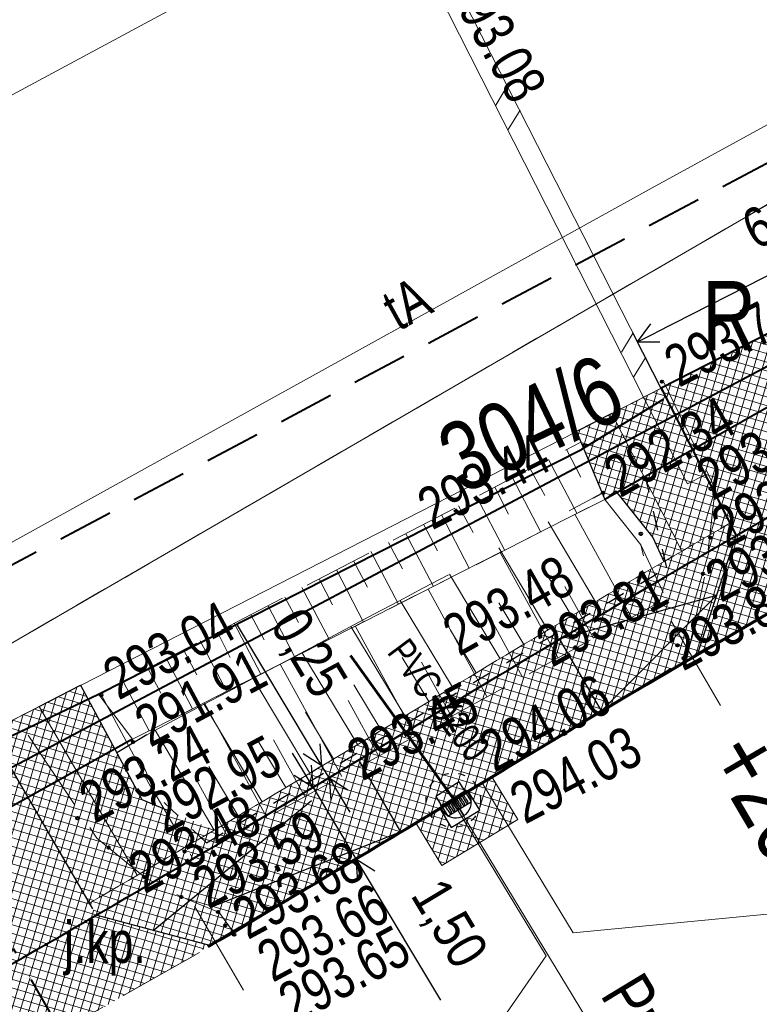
# Model space of a CAD drawing. Header units: metres. Extents: x 7437397 to 7437776, y 5556446 to 5556944.
# Tile 26 of 45: x 7437613 to 7437627, y 5556730 to 5556747. Entities that reach past the tile are written whole.
import ezdxf

# ---------------------------------------------------------------- set-up
doc = ezdxf.new("R2010")
doc.units = ezdxf.units.M
doc.header["$MEASUREMENT"] = 0
for name, pattern in [('0.5_0.5', [1.5, 0.5, -0.5, 0.5]), ('ACAD_ISO03W100', [30, 12, -18]), ('BUBZ01-500', [1.75, 1.25, -0.5]), ('DGN Style 2', [6.14715, 3.68829, -2.45886]), ('DGN Style 3', [8.60601, 6.14715, -2.45886]), ('DGN Style 4', [2.170859, 1.084752, -0.542376, 0.001356, -0.542376]), ('EGBU01-500', [1, 0.5, -0.5]), ('KTCR02-500', [1.5, 1, -0.5]), ('KTJZ01-500', [2, 1.5, -0.5])]:
    doc.linetypes.add(name, pattern=pattern)
doc.layers.get('0').update_dxf_attribs({"color": 250, "lineweight": 5})
for name, color, linetype, lineweight in [('!!_robocza', 2, 'Continuous', 30), ('521-Kierunek linii-STPOW', 7, 'Continuous', 5), ('BUBZ01', 250, 'Continuous', 5), ('BUIB02_01', 250, 'Continuous', 5), ('BUIB05_01', 250, 'Continuous', 5), ('BUUD02_01', 250, 'Continuous', 5), ('D_balustrada', 7, '0.5_0.5', 30), ('D_kilometraz', 7, 'Continuous', 13), ('D_krawedz swobodna jezdni', 7, 'DGN Style 2', 30), ('D_kraweznik', 7, 'Continuous', 70), ('D_kraweznik obnizony', 7, 'DGN Style 2', 70), ('D_obrzeze', 7, 'Continuous', 40), ('D_odwodnienie liniowe_wpust', 36, 'Continuous', 25), ('D_opis trasy', 7, 'Continuous', 13), ('D_opisy', 7, 'Continuous', 13), ('D_osie', 1, 'DGN Style 4', 40), ('D_plantowanie', 102, 'DGN Style 2', 30), ('D_pobocze', 7, 'Continuous', 13), ('D_rampa', 7, 'DGN Style 2', 30), ('D_skarpa', 7, 'DGN Style 3', 20), ('D_skarpa-symbol', 7, 'Continuous', 20), ('D_wymiary', 7, 'Continuous', 13), ('D_zakres', 7, 'DGN Style 2', 13), ('DS_chodniki', 4, 'Continuous', 0), ('DS_nawierzchnia bitumiczna odtworzenie', 252, 'Continuous', 0), ('DS_pobocze', 1, 'Continuous', 0), ('DS_zjazdy kostka', 30, 'Continuous', 0), ('EGBD03', 250, 'Continuous', 5), ('EGBU01', 250, 'Continuous', 5), ('IS-Kratka', 40, 'Continuous', 30), ('IS-Studzienki', 80, 'Continuous', 30), ('KTJZ01', 250, 'Continuous', 5), ('KTOK05_01', 250, 'Continuous', 5), ('MPZP', 250, 'Continuous', 5), ('punkt wysokościowy sztuczny', 7, 'Continuous', 5), ('RTPW01', 250, 'Continuous', 5), ('RTPW02', 250, 'Continuous', 5), ('rzedne dla projektanta', 250, 'Continuous', 5), ('SUPG_01', 250, 'Continuous', 5), ('SUPT01', 250, 'Continuous', 5), ('SUPT_01', 250, 'Continuous', 5), ('Warstwa1Kanalizacja deszczowa', 30, 'Continuous', 60)]:
    doc.layers.add(name, color=color, linetype=linetype, lineweight=lineweight)
doc.layers.add('DS_niwelowanie', color=7, linetype='Continuous', lineweight=0, true_color=0x009c00)
doc.styles.add('ROMANS', font='arial.ttf', dxfattribs={"width": 0.8})
doc.styles.get("Standard").update_dxf_attribs({"font": 'txt.shx', "width": 0.75})
doc.styles.add('Style-Arial Narrow', font='ARIALN.TTF')
doc.linetypes.add('KTOK05_01-500', pattern='A,3.75,[13,dgnlstyle-rozp_2015.shx,S=0.002778,R=0,X=0,Y=0],3.75', length=7.5)
doc.dimstyles.new('1-500', dxfattribs={"dimscale": 10, "dimtxt": 0.2, "dimasz": 0.07, "dimexe": 0, "dimexo": 0, "dimgap": 0.05, "dimtad": 1, "dimdec": 1, "dimzin": 0, "dimtxsty": 'ROMANS', "dimblk": 'ARCHTICK', "dimcen": 0.1, "dimclrt": 256, "dimadec": 0, "dimazin": 0, "dimtfac": 0.666667, "dimtdec": 1, "dimtofl": 0, "dimtmove": 1, "dimatfit": 2, "dimfxl": 0, "dimtolj": 1, "dimtzin": 0, "dimarcsym": 0})

# ---------------------------------------------------------------- blocks, each defined once
blk = doc.blocks.new('PW02')
at = {"layer": 'punkt wysokościowy sztuczny', "linetype": 'Continuous', "lineweight": 13}
h = blk.add_hatch(color=0, dxfattribs=at)
edge = h.paths.add_edge_path()
edge.add_arc((0, 0), 0.45, 0, 360)
blk = doc.blocks.new('521')
at = {"layer": '521-Kierunek linii-STPOW', "color": 30, "linetype": 'Continuous', "lineweight": 13}
for p, q in [((42.5, 0), (35.43, 7.07)), ((7.5, 0), (57.5, 0)), ((29.57, 0), (22.5, -7.07))]:
    blk.add_line(p, q, dxfattribs=at)
blk = doc.blocks.new('TerminatorOpen')
at = {"color": 0, "linetype": 'ByBlock', "lineweight": -2}
for q in [(-1, 0.5), (-1, 0), (-1, -0.5)]:
    blk.add_line((0, 0), q, dxfattribs=at)
blk = doc.blocks.new('*D56')
at = {"layer": 'D_wymiary', "color": 0, "lineweight": -2, "transparency": 16777216}
for p, q in [((7437618.546, 5556733.961), (7437618.361, 5556734.27)), ((7437618.676, 5556733.619), (7437618.576, 5556733.559)), ((7437618.731, 5556733.652), (7437619.501, 5556732.365)), ((7437619.447, 5556732.332), (7437619.347, 5556732.272)), ((7437619.686, 5556732.056), (7437621.022, 5556729.825))]:
    blk.add_line(p, q, dxfattribs=at)
at = {"layer": 'Defpoints', "color": 0}
for p in [(7437618.731, 5556733.652), (7437618.831, 5556733.712), (7437619.601, 5556732.425)]:
    blk.add_point(p, dxfattribs=at)
at = {"layer": 'D_wymiary', "color": 0, "lineweight": -2, "transparency": 16777216, "xscale": 0.36, "yscale": 0.36, "zscale": 0.36}
for p, rotation in [((7437618.731, 5556733.652), 300.9093945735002), ((7437619.501, 5556732.365), 120.9093945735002)]:
    blk.add_blockref('TerminatorOpen', p, dxfattribs=dict(at, rotation=rotation))
at = {"layer": 'D_wymiary', "transparency": 16777216, "insert": (7437621.138, 5556731.174), "char_height": 0.72, "attachment_point": 5, "rotation": 300.9094, "style": 'Style-Arial Narrow'}
blk.add_mtext('1,50', dxfattribs=at)
blk = doc.blocks.new('*D60')
at = {"layer": 'D_wymiary', "color": 0, "lineweight": -2, "transparency": 16777216}
for p, q in [((7437618.704, 5556734.347), (7437617.349, 5556736.606)), ((7437618.853, 5556734.016), (7437618.735, 5556733.946)), ((7437619.018, 5556733.824), (7437618.89, 5556734.039)), ((7437618.981, 5556733.802), (7437618.864, 5556733.732)), ((7437619.203, 5556733.515), (7437619.389, 5556733.207))]:
    blk.add_line(p, q, dxfattribs=at)
at = {"layer": 'Defpoints', "color": 0}
for p in [(7437619.007, 5556734.109), (7437619.018, 5556733.824), (7437619.136, 5556733.895)]:
    blk.add_point(p, dxfattribs=at)
at = {"layer": 'D_wymiary', "color": 0, "lineweight": -2, "transparency": 16777216, "xscale": 0.36, "yscale": 0.36, "zscale": 0.36}
for p, rotation in [((7437618.89, 5556734.039), 300.9678486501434), ((7437619.018, 5556733.824), 120.9678486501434)]:
    blk.add_blockref('TerminatorOpen', p, dxfattribs=dict(at, rotation=rotation))
at = {"layer": 'D_wymiary', "transparency": 16777216, "insert": (7437618.609, 5556736.046), "char_height": 0.72, "attachment_point": 5, "rotation": 300.9678, "style": 'Style-Arial Narrow'}
blk.add_mtext('0,25', dxfattribs=at)
blk = doc.blocks.new('*D62')
at = {"layer": 'D_wymiary', "color": 0, "lineweight": -2, "transparency": 16777216}
for p, q in [((7437631.179, 5556743.903), (7437630.639, 5556744.965)), ((7437630.4, 5556744.641), (7437624.892, 5556741.84)), ((7437625.029, 5556740.775), (7437624.489, 5556741.837))]:
    blk.add_line(p, q, dxfattribs=at)
at = {"layer": 'Defpoints', "color": 0}
for p in [(7437631.261, 5556743.743), (7437624.571, 5556741.676), (7437625.111, 5556740.615)]:
    blk.add_point(p, dxfattribs=at)
at = {"layer": 'D_wymiary', "color": 0, "lineweight": -2, "transparency": 16777216, "xscale": 0.36, "yscale": 0.36, "zscale": 0.36}
for p, rotation in [((7437630.721, 5556744.805), 26.9605291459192), ((7437624.571, 5556741.676), 206.9605291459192)]:
    blk.add_blockref('TerminatorOpen', p, dxfattribs=dict(at, rotation=rotation))
at = {"layer": 'D_wymiary', "transparency": 16777216, "insert": (7437627.287, 5556743.947), "char_height": 0.72, "attachment_point": 5, "rotation": 26.9605, "style": 'Style-Arial Narrow'}
blk.add_mtext('6,90', dxfattribs=at)

msp = doc.modelspace()

# ---------------------------------------------------------------- hatches: boundary and pattern name
at = {"layer": 'DS_chodniki'}
h = msp.add_hatch(dxfattribs=at)
h.set_pattern_fill('CROSSHATCH', color=256, style=0, pattern_type=2)
h.set_pattern_definition([(73.4667, (7437618.72643, 5556732.85303), (-0.1437982, 0.0426858), []), (343.4667, (7437618.72643, 5556732.85303), (0.0426858, 0.1437982), [])])
h.paths.add_polyline_path([(7437621.772, 5556733.735, -0.003761), (7437625.649, 5556736.045), (7437626.346, 5556738.186, 0.005157), (7437620.995, 5556735.017), (7437620.457, 5556734.691, -0.004697), (7437614.826, 5556731.35), (7437616.872, 5556730.808, 0.00345), (7437621.022, 5556733.28), (7437621.234, 5556733.409), (7437621.267, 5556733.428), (7437621.523, 5556733.584)])
at = {"layer": 'DS_nawierzchnia bitumiczna odtworzenie', "lineweight": 0}
h = msp.add_hatch(dxfattribs=at)
h.set_pattern_fill('CROSSHATCH', color=256, style=0, pattern_type=2)
h.set_pattern_definition([(73.467, (7437622.13921, 5556733.07704), (-0.143798, 0.042686), []), (343.467, (7437622.13921, 5556733.07704), (0.042686, 0.143798), [])])
h.paths.add_polyline_path([(7437620.582, 5556733.014), (7437621.049, 5556732.244), (7437622.417, 5556733.073), (7437621.951, 5556733.843, 0.000174), (7437621.772, 5556733.735), (7437621.523, 5556733.584), (7437621.523, 5556733.584), (7437621.731, 5556733.242), (7437621.217, 5556732.931), (7437621.01, 5556733.273), (7437621.01, 5556733.273, -0.000357)])
at = {"layer": 'DS_niwelowanie', "lineweight": 0}
h = msp.add_hatch(dxfattribs=at)
h.set_pattern_fill('CROSSHATCH', color=256, style=0, pattern_type=2)
h.set_pattern_definition([(73.467, (7437624.73887, 5556738.88481), (-0.143798, 0.042686), []), (343.467, (7437624.73887, 5556738.88481), (0.042686, 0.143798), [])])
h.paths.add_polyline_path([(7437625.367, 5556737.907), (7437624.106, 5556740.385), (7437623.471, 5556740.06), (7437623.98, 5556738.84), (7437624.176, 5556738.995), (7437624.844, 5556738.152), (7437625.046, 5556737.719, -0.000308)])
h = msp.add_hatch(dxfattribs=at)
h.set_pattern_fill('CROSSHATCH', color=256, style=0, pattern_type=2)
h.set_pattern_definition([(73.467, (7437615.52929, 5556732.68103), (-0.143798, 0.042686), []), (343.467, (7437615.52929, 5556732.68103), (0.042686, 0.143798), [])])
h.paths.add_polyline_path([(7437616.951, 5556732.885), (7437615.646, 5556733.437), (7437614.546, 5556735.493), (7437613.799, 5556735.11), (7437615.564, 5556732.07, 0.001155)])
at = {"layer": 'DS_pobocze', "lineweight": 0}
h = msp.add_hatch(dxfattribs=at)
h.set_pattern_fill('CROSSHATCH', color=256, style=0, pattern_type=2)
h.set_pattern_definition([(73.467, (7437625.4091, 5556738.72291), (-0.143798, 0.042686), []), (343.467, (7437625.4091, 5556738.72291), (0.042686, 0.143798), [])])
h.paths.add_polyline_path([(7437626.233, 5556738.409), (7437624.996, 5556740.841), (7437624.106, 5556740.385), (7437625.367, 5556737.907, -0.00083)])
h = msp.add_hatch(dxfattribs=at)
h.set_pattern_fill('CROSSHATCH', color=256, style=0, pattern_type=2)
h.set_pattern_definition([(73.4667, (7437615.63495, 5556731.96676), (-0.1437982, 0.0426858), []), (343.4667, (7437615.63495, 5556731.96676), (0.0426858, 0.1437982), [])])
h.paths.add_polyline_path([(7437622.954, 5556736.486), (7437622.954, 5556736.485), (7437622.954, 5556736.486, 0.002019), (7437620.865, 5556735.231), (7437620.811, 5556735.198), (7437620.383, 5556734.939), (7437620.327, 5556734.905, -0.004697), (7437614.7, 5556731.566), (7437614.826, 5556731.35, 0.004697), (7437620.457, 5556734.691), (7437620.995, 5556735.017, -0.005157), (7437626.346, 5556738.186), (7437626.233, 5556738.409, 0.00315)])
h = msp.add_hatch(dxfattribs=at)
h.set_pattern_fill('CROSSHATCH', color=256, style=0, pattern_type=2)
h.set_pattern_definition([(73.467, (7437614.97035, 5556732.49711), (-0.143798, 0.042686), []), (343.467, (7437614.97035, 5556732.49711), (0.042686, 0.143798), [])])
h.paths.add_polyline_path([(7437614.7, 5556731.566, 0.000718), (7437615.564, 5556732.07), (7437613.799, 5556735.11), (7437612.907, 5556734.654)])
at = {"layer": 'DS_zjazdy kostka', "lineweight": 0}
h = msp.add_hatch(dxfattribs=at)
h.set_pattern_fill('CROSSHATCH', color=256, style=0, pattern_type=2)
h.set_pattern_definition([(73.4667, (7437627.60358, 5556740.15924), (-0.143798, 0.042686), []), (343.4667, (7437627.60358, 5556740.15924), (0.042686, 0.143798), [])])
h.paths.add_polyline_path([(7437626.346, 5556738.186, -0.002909), (7437629.394, 5556739.925), (7437628.01, 5556742.383), (7437624.996, 5556740.841), (7437626.233, 5556738.409)])
h = msp.add_hatch(dxfattribs=at)
h.set_pattern_fill('CROSSHATCH', color=256, style=0, pattern_type=2)
h.set_pattern_definition([(73.4667, (7437628.31847, 5556738.4013), (-0.143798, 0.042686), []), (343.4667, (7437628.31847, 5556738.4013), (0.042686, 0.143798), [])])
h.paths.add_polyline_path([(7437626.346, 5556738.186), (7437625.649, 5556736.045, -0.004306), (7437630.13, 5556738.618), (7437629.394, 5556739.925, 0.002909)])
h = msp.add_hatch(dxfattribs=at)
h.set_pattern_fill('CROSSHATCH', color=256, style=0, pattern_type=2)
h.set_pattern_definition([(73.4667, (7437612.66252, 5556731.68678), (-0.143798, 0.042686), []), (343.4667, (7437612.66252, 5556731.68678), (0.042686, 0.143798), [])])
h.paths.add_polyline_path([(7437614.826, 5556731.35), (7437614.7, 5556731.566), (7437612.907, 5556734.654), (7437610.73, 5556733.54), (7437610.119, 5556733.2), (7437611.947, 5556729.984), (7437612.071, 5556729.767, 0.002279)])
h = msp.add_hatch(dxfattribs=at)
h.set_pattern_fill('CROSSHATCH', color=256, style=0, pattern_type=2)
h.set_pattern_definition([(73.467, (7437613.97886, 5556729.85095), (-0.143798, 0.042686), []), (343.467, (7437613.97886, 5556729.85095), (0.042686, 0.143798), [])])
h.paths.add_polyline_path([(7437614.198, 5556729.255, 0.002209), (7437616.872, 5556730.808), (7437614.826, 5556731.35, -0.00114), (7437613.45, 5556730.556)])
h = msp.add_hatch(dxfattribs=at)
h.set_pattern_fill('CROSSHATCH', color=256, style=0, pattern_type=2)
h.set_pattern_definition([(73.467, (7437612.971, 5556729.04775), (-0.143798, 0.042686), []), (343.467, (7437612.971, 5556729.04775), (0.042686, 0.143798), [])])
h.paths.add_polyline_path([(7437612.071, 5556729.767), (7437611.51, 5556727.726, 0.002209), (7437614.198, 5556729.255), (7437613.45, 5556730.556, -0.00114)])

# ---------------------------------------------------------------- linework, layer by layer
at = {"layer": '!!_robocza'}
for p, q in [((7437623.781, 5556738.87), (7437623.933, 5556738.952)), ((7437615.738, 5556734.598), (7437615.198, 5556734.274))]:
    msp.add_line(p, q, dxfattribs=at)
at = {"layer": 'BUBZ01', "color": 7, "linetype": 'BUBZ01-500', "lineweight": 13, "flags": 128}
for points in [[(7437615.48, 5556734.52), (7437614.87, 5556735.33), (7437623.55, 5556739.87), (7437623.98, 5556738.84), (7437615.48, 5556734.52)], [(7437623.98, 5556738.84), (7437624.63, 5556738.02), (7437624.9, 5556736.95), (7437616.56, 5556732.38), (7437615.9, 5556733.52), (7437615.48, 5556734.52), (7437623.98, 5556738.84)]]:
    msp.add_lwpolyline(points, close=True, dxfattribs=at)
at = {"layer": 'BUBZ01', "color": 7, "linetype": 'Continuous', "lineweight": 13, "flags": 128}
for points in [[(7437623.29, 5556739.74), (7437623.55, 5556739.24)], [(7437622.97, 5556739.56), (7437623.48, 5556738.59)], [(7437622.64, 5556739.39), (7437622.9, 5556738.91)], [(7437622.32, 5556739.23), (7437622.83, 5556738.25)], [(7437622, 5556739.06), (7437622.25, 5556738.57)], [(7437621.67, 5556738.89), (7437622.18, 5556737.92)], [(7437621.04, 5556738.56), (7437621.54, 5556737.6)], [(7437621.35, 5556738.72), (7437621.61, 5556738.24)], [(7437624.46, 5556736.71), (7437623.44, 5556738.57)], [(7437620.72, 5556738.39), (7437620.97, 5556737.91)], [(7437620.4, 5556738.22), (7437620.9, 5556737.27)], [(7437620.09, 5556738.06), (7437620.34, 5556737.59)], [(7437619.77, 5556737.9), (7437620.27, 5556736.95)], [(7437623.14, 5556735.98), (7437622.1, 5556737.88)], [(7437619.46, 5556737.73), (7437619.71, 5556737.26)], [(7437619.15, 5556737.57), (7437619.64, 5556736.63)], [(7437618.84, 5556737.41), (7437619.08, 5556736.94)], [(7437618.53, 5556737.25), (7437619.02, 5556736.32)], [(7437621.86, 5556735.29), (7437620.8, 5556737.22)], [(7437623.78, 5556736.34), (7437623.26, 5556737.27)], [(7437618.22, 5556737.08), (7437618.47, 5556736.62)], [(7437617.92, 5556736.92), (7437618.4, 5556736)], [(7437617.31, 5556736.61), (7437617.79, 5556735.69)], [(7437617.61, 5556736.76), (7437617.85, 5556736.31)], [(7437617.01, 5556736.45), (7437617.24, 5556735.99)], [(7437620.57, 5556734.58), (7437619.49, 5556736.56)], [(7437622.5, 5556735.64), (7437621.98, 5556736.6)], [(7437616.7, 5556736.29), (7437617.18, 5556735.38)], [(7437616.4, 5556736.13), (7437616.64, 5556735.68)], [(7437616.09, 5556735.97), (7437616.56, 5556735.07)], [(7437621.22, 5556734.93), (7437620.68, 5556735.91)], [(7437615.76, 5556735.79), (7437615.99, 5556735.35)], [(7437619.25, 5556733.85), (7437618.14, 5556735.87)], [(7437615.31, 5556735.56), (7437615.78, 5556734.67)], [(7437619.91, 5556734.22), (7437619.36, 5556735.22)], [(7437617.9, 5556733.11), (7437616.77, 5556735.18)], [(7437618.58, 5556733.49), (7437618.02, 5556734.51)], [(7437617.21, 5556732.74), (7437616.64, 5556733.78)]]:
    msp.add_lwpolyline(points, dxfattribs=at)
at = {"layer": 'BUIB02_01', "color": 7, "linetype": 'Continuous', "lineweight": 13}
msp.add_line((7437614.924, 5556735.315), (7437615.866, 5556733.555), dxfattribs=at)
at = {"layer": 'BUIB02_01', "color": 212, "linetype": 'Continuous', "lineweight": 40, "flags": 128}
msp.add_lwpolyline([(7437471.018, 5556680.168), (7437490.105, 5556682.798), (7437506.941, 5556685.963), (7437514.516, 5556687.29), (7437530.92, 5556693.586), (7437543.72, 5556699.172), (7437579.76, 5556716.205), (7437631.582, 5556743.722), (7437615.039, 5556772.576)], dxfattribs=at)
at = {"layer": 'BUIB02_01', "color": 7, "linetype": 'Continuous', "lineweight": 13, "flags": 128}
msp.add_lwpolyline([(7437623.98, 5556738.84), (7437624.63, 5556738.02), (7437625.03, 5556737.16)], dxfattribs=at)
at = {"layer": 'BUIB05_01', "color": 7, "linetype": 'Continuous', "lineweight": 40}
for p, q in [((7437638.72, 5556747.18), (7437623.98, 5556738.84)), ((7437615.48, 5556734.52), (7437609, 5556730.91))]:
    msp.add_line(p, q, dxfattribs=at)
at = {"layer": 'BUUD02_01', "color": 7, "linetype": 'Continuous', "lineweight": 13, "flags": 128}
for points in [[(7437621.09, 5556748.52), (7437625.79, 5556739.28)], [(7437620.78, 5556748.37), (7437625.47, 5556739.12)], [(7437622.23, 5556746.29), (7437622.02, 5556745.94)], [(7437622.46, 5556745.85), (7437622.24, 5556745.5)], [(7437624.49, 5556741.84), (7437624.28, 5556741.49)], [(7437624.72, 5556741.4), (7437624.5, 5556741.04)], [(7437625.47, 5556739.12), (7437625.79, 5556739.28)]]:
    msp.add_lwpolyline(points, dxfattribs=at)
at = {"layer": 'D_balustrada', "ltscale": 0.7}
for p, q in [((7437625.099, 5556737.605), (7437624.736, 5556739.146)), ((7437616.811, 5556732.657), (7437615.866, 5556733.555))]:
    msp.add_line(p, q, dxfattribs=at)
at = {"layer": 'D_balustrada', "ltscale": 0.7, "flags": 128}
msp.add_lwpolyline([(7437616.811, 5556732.657, 0.002994), (7437620.392, 5556734.798), (7437620.93, 5556735.124, -0.004021), (7437625.099, 5556737.605)], format="xyb", dxfattribs=at)
at = {"layer": 'D_kilometraz', "flags": 128}
for points in [[(7437626.065, 5556735.13), (7437625.18, 5556736.639)], [(7437617.479, 5556730.004), (7437616.593, 5556731.514)]]:
    msp.add_lwpolyline(points, dxfattribs=at)
at = {"layer": 'D_krawedz swobodna jezdni'}
for p, q in [((7437625.649, 5556736.045), (7437626.346, 5556738.186)), ((7437612.907, 5556734.654), (7437614.826, 5556731.35)), ((7437616.872, 5556730.808), (7437614.826, 5556731.35))]:
    msp.add_line(p, q, dxfattribs=at)
at = {"layer": 'D_kraweznik'}
msp.add_line((7437621.234, 5556733.409), (7437621.772, 5556733.735), dxfattribs=at)
at = {"layer": 'D_kraweznik', "extrusion": (0, 0, -1)}
msp.add_arc((-7437777.277, 5556477.184), 300, 58.77848, 59.64038, dxfattribs=at)
at = {"layer": 'D_kraweznik'}
msp.add_arc((7437439.812, 5557032.718), 350, 300.39004, 301.22152, dxfattribs=at)
at = {"layer": 'D_kraweznik obnizony', "extrusion": (0, 0, -1)}
msp.add_arc((-7437777.277, 5556477.184), 300, 59.64038, 61.69603, dxfattribs=at)
at = {"layer": 'D_kraweznik obnizony'}
msp.add_arc((7437439.812, 5557032.718), 350, 299.37761, 300.39004, dxfattribs=at)
at = {"layer": 'D_obrzeze'}
for p, q in [((7437631.127, 5556743.978), (7437624.996, 5556740.841)), ((7437624.996, 5556740.841), (7437626.346, 5556738.186)), ((7437620.457, 5556734.691), (7437620.995, 5556735.017))]:
    msp.add_line(p, q, dxfattribs=at)
at = {"layer": 'D_obrzeze', "extrusion": (0, 0, -1)}
msp.add_arc((-7437777.277, 5556477.184), 301.5, 58.77848, 61.69603, dxfattribs=at)
at = {"layer": 'D_obrzeze'}
msp.add_arc((7437439.812, 5557032.718), 348.5, 298.39337, 301.22152, dxfattribs=at)
at = {"layer": 'D_odwodnienie liniowe_wpust', "flags": 128}
msp.add_lwpolyline([(7437621.217, 5556732.931), (7437621.731, 5556733.242), (7437621.523, 5556733.584), (7437621.01, 5556733.273), (7437621.217, 5556732.931)], close=True, dxfattribs=at)
at = {"layer": 'D_opis trasy'}
for p, q in [((7437623.41, 5556731.032), (7437628.823, 5556731.559)), ((7437622.924, 5556730.62), (7437620.867, 5556727.643))]:
    msp.add_line(p, q, dxfattribs=at)
at = {"layer": 'D_opis trasy', "flags": 128}
for points in [[(7437621.772, 5556733.735), (7437623.41, 5556731.032)], [(7437621.234, 5556733.409), (7437622.924, 5556730.62)]]:
    msp.add_lwpolyline(points, dxfattribs=at)
at = {"layer": 'D_opisy', "color": 1}
msp.add_line((7437621.266, 5556733.43), (7437628.14, 5556722.089), dxfattribs=at)
at = {"layer": 'D_osie'}
msp.add_line((7437614.198, 5556729.255), (7437611.513, 5556733.927), dxfattribs=at)
at = {"layer": 'D_plantowanie'}
for p, q in [((7437624.106, 5556740.385), (7437623.471, 5556740.06)), ((7437623.471, 5556740.06), (7437623.98, 5556738.84)), ((7437623.98, 5556738.84), (7437624.176, 5556738.995)), ((7437624.176, 5556738.995), (7437624.844, 5556738.152)), ((7437624.844, 5556738.152), (7437625.046, 5556737.719))]:
    msp.add_line(p, q, dxfattribs=at)
at = {"layer": 'D_plantowanie', "flags": 128}
msp.add_lwpolyline([(7437613.799, 5556735.11), (7437614.546, 5556735.493), (7437615.646, 5556733.437), (7437616.951, 5556732.885)], dxfattribs=at)
at = {"layer": 'D_pobocze', "flags": 128}
for points in [[(7437624.996, 5556740.841), (7437624.106, 5556740.385), (7437625.367, 5556737.907)], [(7437612.907, 5556734.654), (7437613.799, 5556735.11), (7437615.564, 5556732.07)]]:
    msp.add_lwpolyline(points, dxfattribs=at)
msp.add_lwpolyline([(7437614.7, 5556731.566, 0.004697), (7437620.327, 5556734.905), (7437620.865, 5556735.231, -0.005168), (7437626.233, 5556738.409)], format="xyb", dxfattribs=at)
at = {"layer": 'D_rampa'}
for p, q in [((7437623.165, 5556736.328), (7437625.998, 5556737.116)), ((7437625.998, 5556737.116), (7437623.923, 5556735.034)), ((7437623.923, 5556735.034), (7437623.165, 5556736.328)), ((7437615.849, 5556731.079), (7437619.563, 5556734.125)), ((7437620.311, 5556732.851), (7437619.563, 5556734.125)), ((7437620.311, 5556732.851), (7437615.849, 5556731.079))]:
    msp.add_line(p, q, dxfattribs=at)
at = {"layer": 'D_skarpa', "flags": 128}
msp.add_lwpolyline([(7437615.738, 5556734.598), (7437615.883, 5556734.678), (7437616.32, 5556734.91), (7437616.757, 5556735.143), (7437617.195, 5556735.375), (7437617.632, 5556735.607), (7437618.07, 5556735.839), (7437618.507, 5556736.071), (7437618.945, 5556736.304), (7437619.383, 5556736.536), (7437619.825, 5556736.771), (7437620.272, 5556737.008), (7437620.72, 5556737.246), (7437621.167, 5556737.483), (7437621.615, 5556737.721), (7437622.062, 5556737.958), (7437622.509, 5556738.195), (7437622.956, 5556738.433), (7437623.404, 5556738.67), (7437623.781, 5556738.87)], dxfattribs=at)
at = {"layer": 'D_skarpa-symbol', "flags": 128}
for points in [[(7437623.815, 5556736.994), (7437622.963, 5556738.436)], [(7437622.954, 5556736.485), (7437622.074, 5556737.964)], [(7437622.096, 5556735.971), (7437621.184, 5556737.492)], [(7437623.385, 5556736.74), (7437622.951, 5556737.47)], [(7437621.239, 5556735.456), (7437620.297, 5556737.021)], [(7437622.525, 5556736.229), (7437622.076, 5556736.978)], [(7437620.383, 5556734.939), (7437619.409, 5556736.55)], [(7437621.668, 5556735.714), (7437621.204, 5556736.485)], [(7437619.527, 5556734.423), (7437618.527, 5556736.082)], [(7437620.811, 5556735.198), (7437620.332, 5556735.992)], [(7437618.67, 5556733.907), (7437617.649, 5556735.616)], [(7437619.955, 5556734.681), (7437619.462, 5556735.499)], [(7437617.811, 5556733.396), (7437616.768, 5556735.148)], [(7437619.098, 5556734.165), (7437618.593, 5556735.007)], [(7437616.951, 5556732.885), (7437615.889, 5556734.682)], [(7437618.24, 5556733.651), (7437617.725, 5556734.517)], [(7437617.381, 5556733.14), (7437616.855, 5556734.028)]]:
    msp.add_lwpolyline(points, dxfattribs=at)
at = {"layer": 'D_zakres', "flags": 128}
msp.add_lwpolyline([(7437620.582, 5556733.014), (7437621.049, 5556732.244), (7437622.417, 5556733.073), (7437621.951, 5556733.843)], dxfattribs=at)
at = {"layer": 'EGBD03', "color": 96, "linetype": 'Continuous', "lineweight": 13, "flags": 128}
for points in [[(7437610.22, 5556734.46), (7437630.48, 5556746.22)], [(7437631.6, 5556744.22), (7437610.73, 5556733.54)]]:
    msp.add_lwpolyline(points, dxfattribs=at)
at = {"layer": 'EGBU01', "color": 96, "linetype": 'EGBU01-500', "lineweight": 13, "flags": 128}
for points in [[(7437610.22, 5556734.46), (7437630.48, 5556746.22)], [(7437630.48, 5556746.22), (7437610.22, 5556734.46)]]:
    msp.add_lwpolyline(points, dxfattribs=at)
at = {"layer": 'IS-Kratka'}
for p, q in [((7437621.362, 5556733.754), (7437620.938, 5556733.489)), ((7437621.582, 5556733.401), (7437621.362, 5556733.754)), ((7437620.938, 5556733.489), (7437621.157, 5556733.137)), ((7437621.465, 5556733.588), (7437621.041, 5556733.324)), ((7437621.481, 5556733.562), (7437621.057, 5556733.298)), ((7437621.309, 5556733.435), (7437621.306, 5556733.433)), ((7437621.365, 5556733.375), (7437621.33, 5556733.43)), ((7437621.361, 5556733.449), (7437621.429, 5556733.339)), ((7437621.369, 5556733.472), (7437621.365, 5556733.47)), ((7437621.424, 5556733.412), (7437621.39, 5556733.467)), ((7437621.42, 5556733.487), (7437621.489, 5556733.376)), ((7437621.428, 5556733.509), (7437621.425, 5556733.507)), ((7437621.483, 5556733.449), (7437621.449, 5556733.505)), ((7437621.483, 5556733.449), (7437621.518, 5556733.394)), ((7437621.158, 5556733.246), (7437621.123, 5556733.301)), ((7437621.128, 5556733.322), (7437621.131, 5556733.324)), ((7437621.152, 5556733.319), (7437621.221, 5556733.209)), ((7437621.157, 5556733.137), (7437621.582, 5556733.401)), ((7437621.158, 5556733.246), (7437621.192, 5556733.191)), ((7437621.217, 5556733.283), (7437621.183, 5556733.338)), ((7437621.187, 5556733.359), (7437621.191, 5556733.361)), ((7437621.211, 5556733.356), (7437621.28, 5556733.246)), ((7437621.217, 5556733.283), (7437621.251, 5556733.228)), ((7437621.276, 5556733.32), (7437621.242, 5556733.375)), ((7437621.247, 5556733.396), (7437621.25, 5556733.398)), ((7437621.271, 5556733.393), (7437621.34, 5556733.283)), ((7437621.276, 5556733.32), (7437621.311, 5556733.265)), ((7437621.301, 5556733.412), (7437621.37, 5556733.302)), ((7437621.335, 5556733.262), (7437621.331, 5556733.26)), ((7437621.365, 5556733.375), (7437621.399, 5556733.32)), ((7437621.369, 5556733.269), (7437621.446, 5556733.146)), ((7437621.391, 5556733.297), (7437621.394, 5556733.299)), ((7437621.424, 5556733.412), (7437621.458, 5556733.357)), ((7437621.45, 5556733.334), (7437621.454, 5556733.336)), ((7437621.51, 5556733.371), (7437621.513, 5556733.374)), ((7437621.216, 5556733.188), (7437621.213, 5556733.186)), ((7437621.275, 5556733.225), (7437621.272, 5556733.223))]:
    msp.add_line(p, q, dxfattribs=at)
for centre, radius, start, end in [((7437621.298, 5556733.384), 0.28, 185.5957, 58.2769), ((7437621.314, 5556733.42), 0.015, 121.9363, 211.9363), ((7437621.317, 5556733.423), 0.015, 31.9363, 121.9363), ((7437621.373, 5556733.457), 0.015, 121.9363, 211.9363), ((7437621.377, 5556733.46), 0.015, 31.9363, 121.9363), ((7437621.433, 5556733.494), 0.015, 121.9363, 211.9363), ((7437621.436, 5556733.497), 0.015, 31.9363, 121.9363), ((7437621.136, 5556733.309), 0.015, 121.984, 211.984), ((7437621.139, 5556733.311), 0.015, 31.984, 121.984), ((7437621.195, 5556733.346), 0.015, 121.984, 211.984), ((7437621.199, 5556733.348), 0.015, 31.984, 121.984), ((7437621.255, 5556733.383), 0.015, 121.984, 211.984), ((7437621.258, 5556733.385), 0.015, 31.984, 121.984), ((7437621.268, 5556733.238), 0.015, 301.984, 31.984), ((7437621.324, 5556733.273), 0.015, 211.984, 301.984), ((7437621.327, 5556733.275), 0.015, 301.984, 31.984), ((7437621.383, 5556733.31), 0.015, 211.9363, 301.9363), ((7437621.386, 5556733.312), 0.015, 301.9363, 31.9363), ((7437621.442, 5556733.347), 0.015, 211.9363, 301.9363), ((7437621.446, 5556733.349), 0.015, 301.9363, 31.9363), ((7437621.502, 5556733.384), 0.015, 211.9363, 301.9363), ((7437621.505, 5556733.386), 0.015, 301.9363, 31.9363), ((7437621.205, 5556733.199), 0.015, 211.984, 301.984), ((7437621.208, 5556733.201), 0.015, 301.984, 31.984), ((7437621.264, 5556733.236), 0.015, 211.984, 301.984)]:
    msp.add_arc(centre, radius, start, end, dxfattribs=at)
at = {"layer": 'IS-Studzienki', "linetype": 'ACAD_ISO03W100', "lineweight": 25, "ltscale": 0.01}
msp.add_circle((7437621.255, 5556733.422), 0.49, dxfattribs=at)
at = {"layer": 'KTJZ01', "color": 7, "linetype": 'KTJZ01-500', "lineweight": 13, "flags": 128}
for points in [[(7437487.24, 5556665.88), (7437500.01, 5556668.65), (7437509.93, 5556671.34), (7437514.81, 5556672.66), (7437528.54, 5556677.57), (7437546.18, 5556685.08), (7437562.31, 5556693.39), (7437575.78, 5556700.17), (7437584.6, 5556705.2), (7437599.33, 5556712.79), (7437607.41, 5556717.03), (7437624.22, 5556725.75), (7437636.91, 5556731.79), (7437639.91, 5556733.3), (7437648.13, 5556737.1), (7437664.08, 5556744.94), (7437674.41, 5556750.47), (7437695.47, 5556762.01), (7437726.23, 5556778.98), (7437745.592, 5556790.579), (7437740.524, 5556799.89), (7437726.071, 5556794.065), (7437721.424, 5556793.261), (7437718.653, 5556793.684), (7437716.454, 5556794.853), (7437714.78, 5556796.65), (7437713.44, 5556798.18), (7437704.05, 5556814.76), (7437696.46, 5556806.77), (7437698.53, 5556806.84), (7437700.74, 5556806.26), (7437702.79, 5556804.94), (7437704.06, 5556803.16), (7437709.44, 5556793.77), (7437711.44, 5556790.12), (7437712.13, 5556787.63), (7437712.21, 5556785.35), (7437711.59, 5556783.66), (7437709.87, 5556781.76), (7437701.28, 5556777.09), (7437699.42, 5556776.48), (7437697.78, 5556776.19), (7437695.76, 5556776.41), (7437693.65, 5556777.51), (7437692.09, 5556778.89), (7437690.49, 5556781.22), (7437685.25, 5556778.28), (7437686.1, 5556775.03), (7437686.085, 5556773.72), (7437685.81, 5556772.51), (7437685.3, 5556771.32), (7437684.475, 5556769.98), (7437683.43, 5556768.68), (7437682.12, 5556767.23), (7437680.52, 5556765.9), (7437679.609, 5556765.424), (7437667.4, 5556758.73), (7437656.58, 5556752.94), (7437646.03, 5556747.24), (7437635.04, 5556741.31), (7437625.46, 5556735.97), (7437617.31, 5556731.03), (7437610.73, 5556727.32), (7437599.83, 5556721.28), (7437592.56, 5556717.41), (7437581.48, 5556711.39), (7437572.19, 5556706.38), (7437570.63, 5556705.57), (7437559.43, 5556699.57), (7437555.27, 5556697.37), (7437547.58, 5556693.6), (7437542.1, 5556690.99), (7437536.78, 5556688.64), (7437527.13, 5556684.56), (7437524.75, 5556685.69), (7437522.99, 5556687.15), (7437521.44, 5556689.45), (7437520.46, 5556691.39), (7437515.43, 5556689.51), (7437516.09, 5556686.202), (7437515.98, 5556684.5), (7437514.73, 5556681.38), (7437513.55, 5556680.28), (7437512.1, 5556679.32), (7437507.87, 5556678.13), (7437498.81, 5556675.82), (7437492.9, 5556674.29)], [(7437625.46, 5556735.97), (7437625.8, 5556737.55), (7437625.97, 5556739.03), (7437625.05, 5556740.94)]]:
    msp.add_lwpolyline(points, dxfattribs=at)
msp.add_lwpolyline([(7437610.36, 5556732.56), (7437613.5, 5556734.74), (7437614.84, 5556732.74), (7437615.69, 5556732.04), (7437616.36, 5556731.68), (7437617.04, 5556731.4), (7437617.31, 5556731.03), (7437610.73, 5556727.32), (7437610.52, 5556727.76), (7437611.26, 5556730.17), (7437610.36, 5556732.56)], close=True, dxfattribs=at)
at = {"layer": 'KTOK05_01', "color": 7, "linetype": 'KTOK05_01-500', "lineweight": 40, "flags": 128}
for points in [[(7437602.283, 5556754.159), (7437613.018, 5556734.451), (7437614.87, 5556735.33), (7437623.56, 5556739.74)], [(7437625.03, 5556740.64), (7437623.56, 5556739.74)]]:
    msp.add_lwpolyline(points, dxfattribs=at)
at = {"layer": 'MPZP', "color": 212, "linetype": 'KTCR02-500', "lineweight": 40, "flags": 128}
msp.add_lwpolyline([(7437738.295, 5556803.984), (7437715.191, 5556791.784), (7437661.349, 5556763.226), (7437574.511, 5556717.006), (7437530.05, 5556696.506), (7437525.798, 5556698.029), (7437514.19, 5556719.761)], dxfattribs=at)
at = {"layer": 'rzedne dla projektanta', "color": 7, "linetype": 'Continuous', "lineweight": 40}
for centre in [(7437625.01, 5556740.96), (7437623.62, 5556739.81), (7437623.95, 5556738.96), (7437625.89, 5556739.03), (7437624.63, 5556738.22), (7437625.88, 5556738.15), (7437625.75, 5556737.5), (7437624.99, 5556736.93), (7437625.29, 5556736.21), (7437625.4, 5556735.98), (7437614.92, 5556735.32), (7437615.49, 5556734.47), (7437615.87, 5556733.55), (7437614.49, 5556733.1), (7437615.05, 5556732.57), (7437616.42, 5556732.5), (7437615.69, 5556732.04), (7437616.36, 5556731.68), (7437617.02, 5556731.41), (7437617.15, 5556731.17), (7437617.31, 5556731)]:
    msp.add_circle(centre, 0.0225, dxfattribs=at)
at = {"layer": 'SUPG_01', "color": 52, "linetype": 'Continuous', "lineweight": 13, "flags": 128}
msp.add_lwpolyline([(7437505.33, 5556697.53), (7437509.719, 5556697.926), (7437522.113, 5556702.608), (7437540.72, 5556710.32), (7437572.53, 5556724.178), (7437601.779, 5556739.923), (7437624.775, 5556752.295)], dxfattribs=at)
at = {"layer": 'SUPT_01', "color": 30, "linetype": 'Continuous', "lineweight": 13, "flags": 128}
for points in [[(7437624.834, 5556744.449), (7437654.2, 5556760.54), (7437665.43, 5556766.7), (7437672.97, 5556770.83), (7437672.97, 5556770.83), (7437705.49, 5556788.37), (7437705.49, 5556788.37), (7437729.04, 5556801.46), (7437729.04, 5556801.46), (7437737.403, 5556805.623)], [(7437624.834, 5556744.449), (7437603.973, 5556732.899), (7437579.114, 5556719.1), (7437574.314, 5556716.425), (7437544.39, 5556702.175), (7437531.441, 5556696.093), (7437491.469, 5556686.466), (7437485.362, 5556685.024)]]:
    msp.add_lwpolyline(points, dxfattribs=at)
at = {"layer": 'Warstwa1Kanalizacja deszczowa'}
msp.add_line((7437621.269, 5556733.43), (7437619.404, 5556736.031), dxfattribs=at)

# ---------------------------------------------------------------- block references
at = {"layer": 'RTPW02', "color": 7, "linetype": 'Continuous', "lineweight": 13, "xscale": 0.1, "yscale": 0.1, "zscale": 0.1}
msp.add_blockref('PW02', (7437624.9, 5556736.95), dxfattribs=at)
at = {"layer": 'SUPT01', "color": 30, "linetype": 'Continuous', "lineweight": 13, "xscale": 0.1, "yscale": 0.1, "zscale": 0.1, "rotation": 31.355}
msp.add_blockref('521', (7437608.32, 5556734.44), dxfattribs=at)

# ---------------------------------------------------------------- texts
at = {"layer": 'D_kilometraz', "insert": (7437626.318, 5556734.498), "char_height": 1.2, "attachment_point": 4, "rotation": 300.3794, "line_spacing_factor": 1.6, "style": 'Style-Arial Narrow'}
msp.add_mtext('+20', dxfattribs=at)
at = {"layer": 'D_opisy', "color": 1, "char_height": 0.9, "attachment_point": 1}
for s, insert, rotation in [('\\pt11;{\\fArial|b0|i0|c0|p39;\\H0.5556x;\\C3;P\\fArial|b0|i0|c238|p39;VC %%c200}', (7437620.449, 5556736.381), 306.6539), ('\\pt11;{\\fArial|b0|i0|c0|p39;Projektowany wpust\\P\\fArial|b0|i0|c238|p39;Wp4 - \\fArial|b0|i0|c0|p39;km 0+115}', (7437624.657, 5556730.384), 301.2215)]:
    msp.add_mtext(s, dxfattribs=dict(at, insert=insert, rotation=rotation))
at = {"layer": 'EGBD03', "color": 96, "linetype": 'Continuous', "lineweight": 30, "insert": (7437621.417, 5556738.905), "char_height": 1.25, "attachment_point": 7, "rotation": 25.5859, "line_spacing_factor": 0.6}
msp.add_mtext('\\FWORKING_1250;\\H1x;\\W0.8;304/6', dxfattribs=at)
at = {"layer": 'EGBU01', "color": 96, "linetype": 'Continuous', "lineweight": 30, "insert": (7437625.737, 5556741.52), "char_height": 1.25, "attachment_point": 7, "line_spacing_factor": 0.6}
msp.add_mtext('\\FWORKING_1250;\\H1x;\\W0.8;R', dxfattribs=at)
at = {"layer": 'KTJZ01', "color": 7, "linetype": 'Continuous', "lineweight": 13, "insert": (7437614.246, 5556730.266), "char_height": 0.75, "attachment_point": 7, "line_spacing_factor": 0.6}
msp.add_mtext('\\FWORKING_1250;\\H1x;\\W0.8;j.kp.', dxfattribs=at)
at = {"layer": 'RTPW01', "color": 7, "linetype": 'Continuous', "lineweight": 13, "insert": (7437623.037, 5556735.796), "char_height": 0.75, "attachment_point": 7, "rotation": 28.948, "line_spacing_factor": 0.6}
msp.add_mtext('\\FWORKING_1250;\\H1x;\\W0.8;293.81', dxfattribs=at)
at = {"layer": 'rzedne dla projektanta', "color": 7, "linetype": 'Continuous', "lineweight": 0, "char_height": 0.75, "attachment_point": 7, "line_spacing_factor": 0.6}
for s, insert, rotation in [('\\FWORKING_1250;\\H1x;\\W0.8; 293.08', (7437620.992, 5556748.248), 299.2514), ('\\FWORKING_1250;\\H1x;\\W0.8; 293.74', (7437625.123, 5556740.737), 26.982), ('\\FWORKING_1250;\\H1x;\\W0.8; 292.34', (7437624.073, 5556738.742), 29.4738), ('\\FWORKING_1250;\\H1x;\\W0.8; 293.87', (7437625.735, 5556738.689), 29.4738), ('\\FWORKING_1250;\\H1x;\\W0.8; 293.44', (7437620.682, 5556738.17), 26.982), ('\\FWORKING_1250;\\H1x;\\W0.8; 293.94', (7437625.987, 5556737.835), 27.9211), ('\\FWORKING_1250;\\H1x;\\W0.8; 293.98', (7437625.878, 5556736.86), 27.9211), ('\\FWORKING_1250;\\H1x;\\W0.8; 293.48', (7437621.171, 5556735.885), 29.4738), ('\\FWORKING_1250;\\H1x;\\W0.8; 293.86', (7437625.198, 5556735.624), 27.9211), ('\\FWORKING_1250;\\H1x;\\W0.8; 293.04', (7437615.038, 5556735.1), 28.1703), ('\\FWORKING_1250;\\H1x;\\W0.8; 291.91', (7437615.608, 5556734.25), 28.1703), ('\\FWORKING_1250;\\H1x;\\W0.8; 294.06', (7437621.804, 5556733.798), 27.9211), ('\\FWORKING_1250;\\H1x;\\W0.8; 293.45', (7437619.43, 5556733.643), 28.3573), ('\\FWORKING_1250;\\H1x;\\W0.8; 293.24', (7437614.608, 5556732.88), 28.1703), ('\\FWORKING_1250;\\H1x;\\W0.8; 292.95', (7437615.873, 5556732.69), 28.1703), ('\\FWORKING_1250;\\H1x;\\W0.8; 294.03', (7437622.354, 5556732.866), 27.9211), ('\\FWORKING_1250;\\H1x;\\W0.8; 293.48', (7437615.505, 5556731.61), 28.3573), ('\\FWORKING_1250;\\H1x;\\W0.8; 293.59', (7437616.652, 5556731.34), 28.3573), ('\\FWORKING_1250;\\H1x;\\W0.8; 293.68', (7437617.365, 5556730.787), 28.3573), ('\\FWORKING_1250;\\H1x;\\W0.8; 293.66', (7437617.813, 5556730.017), 28.3573), ('\\FWORKING_1250;\\H1x;\\W0.8; 293.65', (7437618.196, 5556729.258), 28.3573)]:
    msp.add_mtext(s, dxfattribs=dict(at, insert=insert, rotation=rotation))
at = {"layer": 'SUPT_01', "color": 30, "linetype": 'Continuous', "lineweight": 13, "insert": (7437620.601, 5556742.034), "char_height": 0.75, "attachment_point": 8, "rotation": 28.9719, "line_spacing_factor": 0.6}
msp.add_mtext('\\FWORKING;\\H1x;\\W0.8;tA', dxfattribs=at)

# ---------------------------------------------------------------- dimensions: what is measured, and where the dimension line sits
at = {"layer": 'D_wymiary'}
dim = msp.add_linear_dim(base=(7437624.571, 5556741.676), p1=(7437631.261, 5556743.743), p2=(7437625.111, 5556740.615), angle=206.9605, dimstyle='1-500', override={"dimscale": 1, "dimtxt": 0.72, "dimasz": 0.36, "dimexe": 0.18, "dimexo": 0.18, "dimgap": 0.36, "dimdec": 2, "dimzin": 3, "dimtxsty": 'Style-Arial Narrow', "dimblk": 'TerminatorOpen', "dimcen": 0.36, "dimtdec": 2, "dimtofl": 1, "dimtmove": 0, "dimatfit": 1, "dimfrac": 2, "dimtolj": 0, "dimtzin": 3}, dxfattribs=at)
dim.commit()
dim.dimension.update_dxf_attribs({"geometry": '*D62', "text_midpoint": (7437627.287, 5556743.947)})
for base, p1, p2, angle, picture, middle in [((7437619.018, 5556733.824), (7437619.007, 5556734.109), (7437619.136, 5556733.895), 300.9678, '*D60', (7437617.93, 5556735.638)), ((7437618.731, 5556733.652), (7437619.601, 5556732.425), (7437618.831, 5556733.712), 120.9094, '*D56', (7437620.458, 5556730.767))]:
    dim = msp.add_linear_dim(base=base, p1=p1, p2=p2, angle=angle, dimstyle='1-500', override={"dimscale": 1, "dimtxt": 0.72, "dimasz": 0.36, "dimexe": 0.18, "dimexo": 0.18, "dimgap": 0.36, "dimdec": 2, "dimzin": 3, "dimtxsty": 'Style-Arial Narrow', "dimblk": 'TerminatorOpen', "dimcen": 0.36, "dimtdec": 2, "dimtofl": 1, "dimtmove": 0, "dimatfit": 1, "dimfrac": 2, "dimtolj": 0, "dimtzin": 3}, dxfattribs=at)
    dim.commit()
    dim.dimension.update_dxf_attribs({"geometry": picture, "text_midpoint": middle, "dimtype": 160})

doc.saveas('drawing.dxf')
